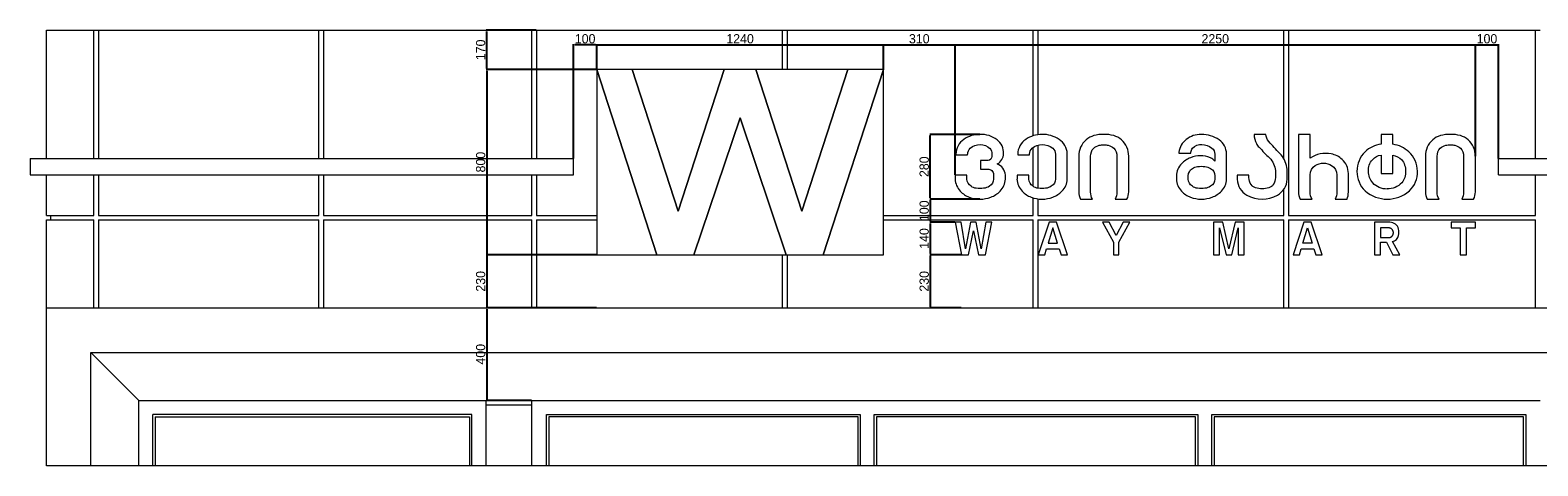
# Model space of a CAD drawing. Header units: feet. Extents: x 1702076 to 2088321, y 4853006 to 4922488.
# Tile 21 of 25: x 1870842 to 1877362, y 4891434 to 4893316. Entities that reach past the tile are written whole.
import ezdxf

# ---------------------------------------------------------------- set-up
doc = ezdxf.new("R2010")
doc.units = ezdxf.units.FT
doc.header["$MEASUREMENT"] = 0
doc.header["$PDMODE"] = 98
doc.header["$PDSIZE"] = 0.3
doc.dimstyles.new('ISO-25', dxfattribs={"dimscale": 15, "dimtxt": 20, "dimasz": 2.5, "dimexe": 1.25, "dimexo": 0.625, "dimgap": 3, "dimtad": 1, "dimdec": 0, "dimtxsty": 'Standard', "dimcen": 2.5, "dimadec": 0, "dimazin": 0, "dimtfac": 1, "dimtdec": 0, "dimtmove": 0, "dimatfit": 3, "dimfxl": 1.25, "dimarcsym": 0})

# ---------------------------------------------------------------- blocks, each defined once
blk = doc.blocks.new('*D5550')
at = {"color": 0, "lineweight": -2, "transparency": 16777216}
for p, q in [((1873292, 4893147.2), (1873292, 4893254.9)), ((1873297, 4893252.4), (1874527, 4893252.4)), ((1874532, 4893147.2), (1874532, 4893254.9))]:
    blk.add_line(p, q, dxfattribs=at)
at = {"color": 0, "lineweight": 5, "transparency": 16777216}
for points in [[(1873297, 4893253.3), (1873297, 4893251.6), (1873292, 4893252.4)], [(1874527, 4893253.3), (1874527, 4893251.6), (1874532, 4893252.4)]]:
    blk.add_solid(points, dxfattribs=at)
at = {"layer": 'Defpoints', "color": 0, "lineweight": 5, "transparency": 16777216}
for p in [(1874532, 4893252.4), (1873292, 4893146), (1874532, 4893146)]:
    blk.add_point(p, dxfattribs=at)
at = {"color": 0, "lineweight": 5, "transparency": 16777216, "insert": (1873912, 4893278.7), "char_height": 40, "attachment_point": 5}
blk.add_mtext('1240', dxfattribs=at)
blk = doc.blocks.new('*D5551')
at = {"color": 0, "lineweight": -2, "transparency": 16777216}
for p, q in [((1873290.7, 4893146), (1872814, 4893146)), ((1872816.5, 4893141), (1872816.5, 4892351)), ((1873290.7, 4892346), (1872814, 4892346))]:
    blk.add_line(p, q, dxfattribs=at)
at = {"color": 0, "lineweight": 5, "transparency": 16777216}
for points in [[(1872815.6, 4893141), (1872817.3, 4893141), (1872816.5, 4893146)], [(1872815.6, 4892351), (1872817.3, 4892351), (1872816.5, 4892346)]]:
    blk.add_solid(points, dxfattribs=at)
at = {"layer": 'Defpoints', "color": 0, "lineweight": 5, "transparency": 16777216}
for p in [(1873292, 4893146), (1872816.5, 4892346), (1873292, 4892346)]:
    blk.add_point(p, dxfattribs=at)
at = {"color": 0, "lineweight": 5, "transparency": 16777216, "insert": (1872790.2, 4892746), "char_height": 40, "attachment_point": 5, "rotation": 90}
blk.add_mtext('800', dxfattribs=at)
blk = doc.blocks.new('*D5552')
at = {"color": 0, "lineweight": -2, "transparency": 16777216}
for p, q in [((1873030.7, 4893316), (1872814, 4893316)), ((1872816.5, 4893151), (1872816.5, 4893311)), ((1873290.7, 4893146), (1872814, 4893146))]:
    blk.add_line(p, q, dxfattribs=at)
at = {"color": 0, "lineweight": 5, "transparency": 16777216}
for points in [[(1872815.6, 4893311), (1872817.3, 4893311), (1872816.5, 4893316)], [(1872815.6, 4893151), (1872817.3, 4893151), (1872816.5, 4893146)]]:
    blk.add_solid(points, dxfattribs=at)
at = {"layer": 'Defpoints', "color": 0, "lineweight": 5, "transparency": 16777216}
for p in [(1872816.5, 4893316), (1873032, 4893316), (1873292, 4893146)]:
    blk.add_point(p, dxfattribs=at)
at = {"color": 0, "lineweight": 5, "transparency": 16777216, "insert": (1872790.1, 4893231), "char_height": 40, "attachment_point": 5, "rotation": 90}
blk.add_mtext('170', dxfattribs=at)
blk = doc.blocks.new('*D5557')
at = {"color": 0, "lineweight": -2, "transparency": 16777216}
for p, q in [((1873290.7, 4892346), (1872814, 4892346)), ((1872816.5, 4892341), (1872816.5, 4892121)), ((1873290.7, 4892116), (1872814, 4892116))]:
    blk.add_line(p, q, dxfattribs=at)
at = {"color": 0, "lineweight": 5, "transparency": 16777216}
for points in [[(1872815.6, 4892341), (1872817.3, 4892341), (1872816.5, 4892346)], [(1872815.6, 4892121), (1872817.3, 4892121), (1872816.5, 4892116)]]:
    blk.add_solid(points, dxfattribs=at)
at = {"layer": 'Defpoints', "color": 0, "lineweight": 5, "transparency": 16777216}
for p in [(1873292, 4892346), (1872816.5, 4892116), (1873292, 4892116)]:
    blk.add_point(p, dxfattribs=at)
at = {"color": 0, "lineweight": 5, "transparency": 16777216, "insert": (1872790.2, 4892231), "char_height": 40, "attachment_point": 5, "rotation": 90}
blk.add_mtext('230', dxfattribs=at)
blk = doc.blocks.new('*D5558')
at = {"color": 0, "lineweight": -2, "transparency": 16777216}
for p, q in [((1873290.7, 4892116), (1872814, 4892116)), ((1872816.5, 4892111), (1872816.5, 4891721)), ((1873010.7, 4891716), (1872814, 4891716))]:
    blk.add_line(p, q, dxfattribs=at)
at = {"color": 0, "lineweight": 5, "transparency": 16777216}
for points in [[(1872815.6, 4892111), (1872817.3, 4892111), (1872816.5, 4892116)], [(1872815.6, 4891721), (1872817.3, 4891721), (1872816.5, 4891716)]]:
    blk.add_solid(points, dxfattribs=at)
at = {"layer": 'Defpoints', "color": 0, "lineweight": 5, "transparency": 16777216}
for p in [(1873292, 4892116), (1872816.5, 4891716), (1873012, 4891716)]:
    blk.add_point(p, dxfattribs=at)
at = {"color": 0, "lineweight": 5, "transparency": 16777216, "insert": (1872790.2, 4891916), "char_height": 40, "attachment_point": 5, "rotation": 90}
blk.add_mtext('400', dxfattribs=at)
blk = doc.blocks.new('*D5559')
at = {"color": 0, "lineweight": -2, "transparency": 16777216}
for p, q in [((1874532, 4893147.2), (1874532, 4893254.9)), ((1874537, 4893252.4), (1874837, 4893252.4)), ((1874842, 4892691.5), (1874842, 4893254.9))]:
    blk.add_line(p, q, dxfattribs=at)
at = {"color": 0, "lineweight": 5, "transparency": 16777216}
for points in [[(1874537, 4893253.3), (1874537, 4893251.6), (1874532, 4893252.4)], [(1874837, 4893253.3), (1874837, 4893251.6), (1874842, 4893252.4)]]:
    blk.add_solid(points, dxfattribs=at)
at = {"layer": 'Defpoints', "color": 0, "lineweight": 5, "transparency": 16777216}
for p in [(1874842, 4893252.4), (1874532, 4893146), (1874842, 4892690.2)]:
    blk.add_point(p, dxfattribs=at)
at = {"color": 0, "lineweight": 5, "transparency": 16777216, "insert": (1874687, 4893278.7), "char_height": 40, "attachment_point": 5}
blk.add_mtext('310', dxfattribs=at)
blk = doc.blocks.new('*D5560')
at = {"color": 0, "lineweight": -2, "transparency": 16777216}
for p, q in [((1874842, 4892691.5), (1874842, 4893254.9)), ((1874847, 4893252.4), (1877087, 4893252.4)), ((1877092, 4892772.3), (1877092, 4893254.9))]:
    blk.add_line(p, q, dxfattribs=at)
at = {"color": 0, "lineweight": 5, "transparency": 16777216}
for points in [[(1874847, 4893253.3), (1874847, 4893251.6), (1874842, 4893252.4)], [(1877087, 4893253.3), (1877087, 4893251.6), (1877092, 4893252.4)]]:
    blk.add_solid(points, dxfattribs=at)
at = {"layer": 'Defpoints', "color": 0, "lineweight": 5, "transparency": 16777216}
for p in [(1877092, 4893252.4), (1877092, 4892771.1), (1874842, 4892690.2)]:
    blk.add_point(p, dxfattribs=at)
at = {"color": 0, "lineweight": 5, "transparency": 16777216, "insert": (1875967, 4893278.7), "char_height": 40, "attachment_point": 5}
blk.add_mtext('2250', dxfattribs=at)
blk = doc.blocks.new('*D5561')
at = {"color": 0, "lineweight": -2, "transparency": 16777216}
for p, q in [((1877092, 4892772.3), (1877092, 4893254.9)), ((1877097, 4893252.4), (1877187, 4893252.4)), ((1877192, 4892762.2), (1877192, 4893254.9))]:
    blk.add_line(p, q, dxfattribs=at)
at = {"color": 0, "lineweight": 5, "transparency": 16777216}
for points in [[(1877097, 4893253.3), (1877097, 4893251.6), (1877092, 4893252.4)], [(1877187, 4893253.3), (1877187, 4893251.6), (1877192, 4893252.4)]]:
    blk.add_solid(points, dxfattribs=at)
at = {"layer": 'Defpoints', "color": 0, "lineweight": 5, "transparency": 16777216}
for p in [(1877192, 4893252.4), (1877092, 4892771.1), (1877192, 4892761)]:
    blk.add_point(p, dxfattribs=at)
at = {"color": 0, "lineweight": 5, "transparency": 16777216, "insert": (1877142, 4893278.7), "char_height": 40, "attachment_point": 5}
blk.add_mtext('100', dxfattribs=at)
blk = doc.blocks.new('*D5562')
at = {"color": 0, "lineweight": -2, "transparency": 16777216}
for p, q in [((1874948.9, 4892866), (1874732.1, 4892866)), ((1874734.6, 4892591), (1874734.6, 4892861)), ((1874948.6, 4892586), (1874732.1, 4892586))]:
    blk.add_line(p, q, dxfattribs=at)
at = {"color": 0, "lineweight": 5, "transparency": 16777216}
for points in [[(1874733.8, 4892861), (1874735.5, 4892861), (1874734.6, 4892866)], [(1874733.8, 4892591), (1874735.5, 4892591), (1874734.6, 4892586)]]:
    blk.add_solid(points, dxfattribs=at)
at = {"layer": 'Defpoints', "color": 0, "lineweight": 5, "transparency": 16777216}
for p in [(1874734.6, 4892866), (1874950.1, 4892866), (1874949.9, 4892586)]:
    blk.add_point(p, dxfattribs=at)
at = {"color": 0, "lineweight": 5, "transparency": 16777216, "insert": (1874708.4, 4892726), "char_height": 40, "attachment_point": 5, "rotation": 90}
blk.add_mtext('280', dxfattribs=at)
blk = doc.blocks.new('*D5554')
at = {"color": 0, "lineweight": -2, "transparency": 16777216}
for p, q in [((1874948.6, 4892586), (1874732.1, 4892586)), ((1874734.6, 4892581), (1874734.6, 4892491)), ((1874840.7, 4892486), (1874732.1, 4892486))]:
    blk.add_line(p, q, dxfattribs=at)
at = {"color": 0, "lineweight": 5, "transparency": 16777216}
for points in [[(1874733.8, 4892581), (1874735.5, 4892581), (1874734.6, 4892586)], [(1874733.8, 4892491), (1874735.5, 4892491), (1874734.6, 4892486)]]:
    blk.add_solid(points, dxfattribs=at)
at = {"layer": 'Defpoints', "color": 0, "lineweight": 5, "transparency": 16777216}
for p in [(1874949.9, 4892586), (1874734.6, 4892486), (1874842, 4892486)]:
    blk.add_point(p, dxfattribs=at)
at = {"color": 0, "lineweight": 5, "transparency": 16777216, "insert": (1874708.4, 4892536), "char_height": 40, "attachment_point": 5, "rotation": 90}
blk.add_mtext('100', dxfattribs=at)
blk = doc.blocks.new('*D5555')
at = {"color": 0, "lineweight": -2, "transparency": 16777216}
for p, q in [((1874840.7, 4892486), (1874732.1, 4892486)), ((1874734.6, 4892481), (1874734.6, 4892351)), ((1874868.1, 4892346), (1874732.1, 4892346))]:
    blk.add_line(p, q, dxfattribs=at)
at = {"color": 0, "lineweight": 5, "transparency": 16777216}
for points in [[(1874733.8, 4892481), (1874735.5, 4892481), (1874734.6, 4892486)], [(1874733.8, 4892351), (1874735.5, 4892351), (1874734.6, 4892346)]]:
    blk.add_solid(points, dxfattribs=at)
at = {"layer": 'Defpoints', "color": 0, "lineweight": 5, "transparency": 16777216}
for p in [(1874842, 4892486), (1874734.6, 4892346), (1874869.4, 4892346)]:
    blk.add_point(p, dxfattribs=at)
at = {"color": 0, "lineweight": 5, "transparency": 16777216, "insert": (1874708.4, 4892416), "char_height": 40, "attachment_point": 5, "rotation": 90}
blk.add_mtext('140', dxfattribs=at)
blk = doc.blocks.new('*D5556')
at = {"color": 0, "lineweight": -2, "transparency": 16777216}
for p, q in [((1874868.1, 4892346), (1874732.1, 4892346)), ((1874734.6, 4892341), (1874734.6, 4892121)), ((1874868.1, 4892116), (1874732.1, 4892116))]:
    blk.add_line(p, q, dxfattribs=at)
at = {"color": 0, "lineweight": 5, "transparency": 16777216}
for points in [[(1874733.8, 4892341), (1874735.5, 4892341), (1874734.6, 4892346)], [(1874733.8, 4892121), (1874735.5, 4892121), (1874734.6, 4892116)]]:
    blk.add_solid(points, dxfattribs=at)
at = {"layer": 'Defpoints', "color": 0, "lineweight": 5, "transparency": 16777216}
for p in [(1874869.4, 4892346), (1874734.6, 4892116), (1874869.4, 4892116)]:
    blk.add_point(p, dxfattribs=at)
at = {"color": 0, "lineweight": 5, "transparency": 16777216, "insert": (1874708.4, 4892231), "char_height": 40, "attachment_point": 5, "rotation": 90}
blk.add_mtext('230', dxfattribs=at)
blk = doc.blocks.new('*D5553')
at = {"color": 0, "lineweight": -2, "transparency": 16777216}
for p, q in [((1873192, 4892762.2), (1873192, 4893254.9)), ((1873287, 4893252.4), (1873197, 4893252.4)), ((1873292, 4893147.2), (1873292, 4893254.9))]:
    blk.add_line(p, q, dxfattribs=at)
at = {"color": 0, "lineweight": 5, "transparency": 16777216}
for points in [[(1873197, 4893253.3), (1873197, 4893251.6), (1873192, 4893252.4)], [(1873287, 4893253.3), (1873287, 4893251.6), (1873292, 4893252.4)]]:
    blk.add_solid(points, dxfattribs=at)
at = {"layer": 'Defpoints', "color": 0, "lineweight": 5, "transparency": 16777216}
for p in [(1873192, 4893252.4), (1873292, 4893146), (1873192, 4892761)]:
    blk.add_point(p, dxfattribs=at)
at = {"color": 0, "lineweight": 5, "transparency": 16777216, "insert": (1873242, 4893278.7), "char_height": 40, "attachment_point": 5}
blk.add_mtext('100', dxfattribs=at)

msp = doc.modelspace()

# ---------------------------------------------------------------- linework, layer by layer
at = {"color": 0, "linetype": 'Continuous', "lineweight": 0, "extrusion": (0, 1, 0)}
for p, q in [((1870912, 4893316), (1871117, 4893316)), ((1870912, 4892761), (1870912, 4893316)), ((1871117, 4893316), (1871137, 4893316)), ((1871117, 4892761), (1871117, 4893316)), ((1871137, 4893316), (1871137, 4892761)), ((1871137, 4893316), (1872090.7, 4893316)), ((1872090.7, 4893316), (1872110.7, 4893316)), ((1872090.7, 4892761), (1872090.7, 4893316)), ((1872110.7, 4893316), (1872110.7, 4892761)), ((1872110.7, 4893316), (1873012, 4893316)), ((1873012, 4893316), (1873032, 4893316)), ((1873012, 4892761), (1873012, 4893316)), ((1873032, 4893316), (1873032, 4892761)), ((1873032, 4893316), (1874095.7, 4893316)), ((1874095.7, 4893316), (1874115.7, 4893316)), ((1874095.7, 4893146), (1874095.7, 4893316)), ((1874115.7, 4893316), (1874115.7, 4893146)), ((1874115.7, 4893316), (1875179.5, 4893316)), ((1875179.5, 4893316), (1875199.5, 4893316)), ((1875179.5, 4892859.9), (1875179.5, 4893316)), ((1875199.5, 4893316), (1875199.5, 4892864.6)), ((1875199.5, 4893316), (1876263.2, 4893316)), ((1876263.2, 4893316), (1876283.2, 4893316)), ((1876263.2, 4892760.9), (1876263.2, 4893316)), ((1876283.2, 4893316), (1877352, 4893316)), ((1876283.2, 4893316), (1876283.2, 4892516)), ((1877352, 4893316), (1877372, 4893316)), ((1877352, 4892761), (1877352, 4893316)), ((1873292, 4893146), (1873552, 4892346)), ((1873446, 4893146), (1873292, 4893146)), ((1873552, 4892346), (1873292, 4893146)), ((1873292, 4893146), (1873292, 4892346)), ((1873645, 4892534), (1873446, 4893146)), ((1873843.5, 4893146), (1873446, 4893146)), ((1873446, 4893146), (1873645, 4892534)), ((1873843.5, 4893146), (1873645, 4892534)), ((1873645, 4892534), (1873843.5, 4893146)), ((1873980.5, 4893146), (1873843.5, 4893146)), ((1874179, 4892534), (1873980.5, 4893146)), ((1874378, 4893146), (1873980.5, 4893146)), ((1873980.5, 4893146), (1874179, 4892534)), ((1874378, 4893146), (1874179, 4892534)), ((1874179, 4892534), (1874378, 4893146)), ((1874272, 4892346), (1874532, 4893146)), ((1874532, 4893146), (1874272, 4892346)), ((1874532, 4893146), (1874378, 4893146)), ((1874532, 4892346), (1874532, 4893146)), ((1873712, 4892346), (1873912, 4892938)), ((1873912, 4892938), (1873712, 4892346)), ((1873912, 4892938), (1874112, 4892346)), ((1874112, 4892346), (1873912, 4892938)), ((1875179.5, 4892641.3), (1875179.5, 4892809.4)), ((1875199.5, 4892819.2), (1875199.5, 4892633.1)), ((1876186.1, 4892866), (1876135.3, 4892866)), ((1876377.5, 4892866), (1876326.3, 4892866)), ((1876326.3, 4892866), (1876326.3, 4892617.6)), ((1876377.5, 4892762.7), (1876377.5, 4892866)), ((1876683.8, 4892866), (1876683.8, 4892823)), ((1876735, 4892866), (1876683.8, 4892866)), ((1876735, 4892823), (1876735, 4892866)), ((1870842, 4892761), (1873192, 4892761)), ((1870842, 4892761), (1870842, 4892691)), ((1873192, 4892691), (1873192, 4892761)), ((1874845.1, 4892780.8), (1874845.1, 4892777.2)), ((1874845.1, 4892777.2), (1874896.2, 4892777.2)), ((1874896.2, 4892777.2), (1874896.2, 4892780.8)), ((1874951.9, 4892753), (1874951.9, 4892715.7)), ((1874985.2, 4892753), (1874951.9, 4892753)), ((1875000.3, 4892780.8), (1875000.3, 4892770.3)), ((1875112.8, 4892780.8), (1875112.8, 4892777.2)), ((1875112.8, 4892777.2), (1875163.9, 4892777.2)), ((1875163.9, 4892777.2), (1875163.9, 4892780.8)), ((1875275.8, 4892780.8), (1875275.8, 4892672.8)), ((1875326.9, 4892672.8), (1875326.9, 4892781.9)), ((1875376.6, 4892771.1), (1875376.6, 4892617.6)), ((1875427.8, 4892616.7), (1875427.8, 4892771.1)), ((1875541.8, 4892771.1), (1875541.8, 4892616.7)), ((1875593, 4892617.6), (1875593, 4892771.1)), ((1875809.9, 4892788.7), (1875809.9, 4892785.2)), ((1875809.9, 4892785.2), (1875861, 4892785.2)), ((1875861, 4892785.2), (1875861, 4892788.7)), ((1875965, 4892780.8), (1875965, 4892750.5)), ((1876016.1, 4892672.8), (1876016.1, 4892781.9)), ((1876683.8, 4892776.7), (1876683.8, 4892697)), ((1876735, 4892697), (1876735, 4892776.4)), ((1876875.6, 4892771.1), (1876875.6, 4892617.6)), ((1876926.8, 4892616.7), (1876926.8, 4892771.1)), ((1877040.8, 4892771.1), (1877040.8, 4892616.7)), ((1877092, 4892617.6), (1877092, 4892771.1)), ((1877192, 4892691), (1877192, 4892761)), ((1877192, 4892761), (1877812, 4892761)), ((1870842, 4892691), (1873192, 4892691)), ((1870912, 4892516), (1870912, 4892691)), ((1871117, 4892516), (1871117, 4892691)), ((1871137, 4892691), (1871137, 4892516)), ((1872090.7, 4892516), (1872090.7, 4892691)), ((1872110.7, 4892691), (1872110.7, 4892516)), ((1873012, 4892516), (1873012, 4892691)), ((1873032, 4892691), (1873032, 4892516)), ((1874842, 4892690.2), (1874842, 4892672.8)), ((1874893.1, 4892690.2), (1874842, 4892690.2)), ((1874893.1, 4892672.8), (1874893.1, 4892690.2)), ((1874951.9, 4892715.7), (1874982.4, 4892715.7)), ((1875008.1, 4892691.6), (1875008.1, 4892672.8)), ((1875059.3, 4892672.8), (1875059.3, 4892690.1)), ((1875109.6, 4892690.2), (1875109.6, 4892672.8)), ((1875160.7, 4892690.2), (1875109.6, 4892690.2)), ((1875160.7, 4892672.8), (1875160.7, 4892690.2)), ((1875798.8, 4892686.8), (1875798.8, 4892672.8)), ((1875849.9, 4892672.8), (1875849.9, 4892686.8)), ((1875965, 4892686.8), (1875965, 4892672.8)), ((1876112.7, 4892689.9), (1876061.9, 4892689.9)), ((1876061.9, 4892689.9), (1876061.9, 4892672.2)), ((1876112.7, 4892678.9), (1876112.7, 4892689.9)), ((1876227.3, 4892709.7), (1876227.3, 4892678.9)), ((1876278.1, 4892672.2), (1876278.1, 4892714.9)), ((1876377.5, 4892616.7), (1876377.5, 4892691)), ((1876492.8, 4892691), (1876492.8, 4892616.7)), ((1876542.5, 4892616.7), (1876542.5, 4892697.1)), ((1876683.8, 4892697), (1876735, 4892697)), ((1877192, 4892691), (1877812, 4892691)), ((1877352, 4892516), (1877352, 4892691)), ((1876263.2, 4892516), (1876263.2, 4892628.3)), ((1875179.5, 4892516), (1875179.5, 4892591.7)), ((1875199.5, 4892587.2), (1875199.5, 4892516)), ((1875384.6, 4892586), (1875435.7, 4892586)), ((1875533.9, 4892586), (1875585, 4892586)), ((1876334.3, 4892586), (1876385.4, 4892586)), ((1876485.8, 4892586), (1876537, 4892586)), ((1876883.6, 4892586), (1876934.7, 4892586)), ((1877032.9, 4892586), (1877084, 4892586)), ((1870912, 4892516), (1871117, 4892516)), ((1870912, 4892496), (1871117, 4892496)), ((1870912, 4892116), (1870912, 4892496)), ((1870932, 4892496), (1870932, 4892516)), ((1871117, 4892116), (1871117, 4892496)), ((1871137, 4892516), (1872090.7, 4892516)), ((1871137, 4892496), (1872090.7, 4892496)), ((1871137, 4892496), (1871137, 4892116)), ((1872090.7, 4892116), (1872090.7, 4892496)), ((1872110.7, 4892516), (1873012, 4892516)), ((1872110.7, 4892496), (1873012, 4892496)), ((1872110.7, 4892496), (1872110.7, 4892116)), ((1873012, 4892116), (1873012, 4892496)), ((1873032, 4892516), (1873292, 4892516)), ((1873032, 4892496), (1873032, 4892116)), ((1873032, 4892496), (1873292, 4892496)), ((1874532, 4892516), (1875179.5, 4892516)), ((1874532, 4892496), (1875179.5, 4892496)), ((1874867.6, 4892486), (1874842, 4892486)), ((1874842, 4892486), (1874869.4, 4892346)), ((1874887, 4892372), (1874867.6, 4892486)), ((1874909.1, 4892486), (1874887, 4892372)), ((1874933.1, 4892486), (1874909.1, 4892486)), ((1874955.2, 4892372), (1874933.1, 4892486)), ((1874974.6, 4892486), (1874955.2, 4892372)), ((1874972.8, 4892346), (1875000.2, 4892486)), ((1875000.2, 4892486), (1874974.6, 4892486)), ((1875179.5, 4892116), (1875179.5, 4892496)), ((1875199.5, 4892516), (1876263.2, 4892516)), ((1875199.5, 4892496), (1875199.5, 4892116)), ((1875199.5, 4892496), (1876263.2, 4892496)), ((1875248.4, 4892486), (1875201.8, 4892346)), ((1875280.9, 4892486), (1875248.4, 4892486)), ((1875327.6, 4892346), (1875280.9, 4892486)), ((1875479.3, 4892486), (1875527, 4892400.8)), ((1875508.2, 4892486), (1875479.3, 4892486)), ((1875538.4, 4892428.7), (1875508.2, 4892486)), ((1875568.7, 4892486), (1875538.4, 4892428.7)), ((1875549.8, 4892400.8), (1875597.6, 4892486)), ((1875597.6, 4892486), (1875568.7, 4892486)), ((1875959.8, 4892486), (1875959.8, 4892346)), ((1875999.9, 4892486), (1875959.8, 4892486)), ((1876026.1, 4892372), (1875999.9, 4892486)), ((1876052.4, 4892486), (1876026.1, 4892372)), ((1876092.4, 4892486), (1876052.4, 4892486)), ((1876092.4, 4892346), (1876092.4, 4892486)), ((1876263.2, 4892116), (1876263.2, 4892496)), ((1876283.2, 4892516), (1877352, 4892516)), ((1876283.2, 4892496), (1876283.2, 4892116)), ((1876283.2, 4892496), (1877352, 4892496)), ((1876349.9, 4892486), (1876303.3, 4892346)), ((1876382.4, 4892486), (1876349.9, 4892486)), ((1876429.1, 4892346), (1876382.4, 4892486)), ((1876722.4, 4892486), (1876655.7, 4892486)), ((1876655.7, 4892486), (1876655.7, 4892346)), ((1877092, 4892486), (1876986.7, 4892486)), ((1876986.7, 4892486), (1876986.7, 4892462.1)), ((1877092, 4892462.1), (1877092, 4892486)), ((1877352, 4892116), (1877352, 4892496)), ((1874899.6, 4892346), (1874921.1, 4892448.5)), ((1874921.1, 4892448.5), (1874942.6, 4892346)), ((1875264.7, 4892462.1), (1875244.5, 4892395.9)), ((1875284.8, 4892395.9), (1875264.7, 4892462.1)), ((1875985.8, 4892462.1), (1876013.5, 4892346)), ((1875985.8, 4892346), (1875985.8, 4892462.1)), ((1876038.7, 4892346), (1876066.4, 4892462.1)), ((1876066.4, 4892462.1), (1876066.4, 4892346)), ((1876346, 4892395.9), (1876366.2, 4892462.1)), ((1876366.2, 4892462.1), (1876386.3, 4892395.9)), ((1876681.9, 4892462.1), (1876681.9, 4892419.7)), ((1876986.7, 4892462.1), (1877025.7, 4892462.1)), ((1877025.7, 4892462.1), (1877025.7, 4892346)), ((1877053, 4892346), (1877053, 4892462.1)), ((1877053, 4892462.1), (1877092, 4892462.1)), ((1875229.4, 4892346), (1875237.3, 4892372)), ((1875237.3, 4892372), (1875292.1, 4892372)), ((1875244.5, 4892395.9), (1875284.8, 4892395.9)), ((1875292.1, 4892372), (1875300, 4892346)), ((1875527, 4892400.8), (1875527, 4892346)), ((1875549.8, 4892346), (1875549.8, 4892400.8)), ((1876330.9, 4892346), (1876338.8, 4892372)), ((1876338.8, 4892372), (1876393.6, 4892372)), ((1876386.3, 4892395.9), (1876346, 4892395.9)), ((1876393.6, 4892372), (1876401.5, 4892346)), ((1876681.9, 4892346), (1876681.9, 4892400.1)), ((1876681.9, 4892400.1), (1876707.2, 4892400.1)), ((1876707.2, 4892400.1), (1876735.2, 4892346)), ((1876765.7, 4892346), (1876733.5, 4892402.6)), ((1873292, 4892346), (1873552, 4892346)), ((1873552, 4892346), (1873712, 4892346)), ((1873712, 4892346), (1874112, 4892346)), ((1874095.7, 4892116), (1874095.7, 4892346)), ((1874112, 4892346), (1874272, 4892346)), ((1874115.7, 4892346), (1874115.7, 4892116)), ((1874272, 4892346), (1874532, 4892346)), ((1874869.4, 4892346), (1874899.6, 4892346)), ((1874942.6, 4892346), (1874972.8, 4892346)), ((1875201.8, 4892346), (1875229.4, 4892346)), ((1875300, 4892346), (1875327.6, 4892346)), ((1875527, 4892346), (1875549.8, 4892346)), ((1875959.8, 4892346), (1875985.8, 4892346)), ((1876013.5, 4892346), (1876038.7, 4892346)), ((1876066.4, 4892346), (1876092.4, 4892346)), ((1876303.3, 4892346), (1876330.9, 4892346)), ((1876401.5, 4892346), (1876429.1, 4892346)), ((1876655.7, 4892346), (1876681.9, 4892346)), ((1876735.2, 4892346), (1876765.7, 4892346)), ((1877025.7, 4892346), (1877053, 4892346)), ((1870912, 4891434), (1870912, 4892116)), ((1870912, 4892116), (1877772, 4892116)), ((1871104.1, 4891434), (1871104.1, 4891923.8)), ((1871104.1, 4891923.8), (1877579.8, 4891923.8)), ((1871312, 4891716), (1871104.1, 4891923.8)), ((1871312, 4891434), (1871312, 4891716)), ((1871312, 4891716), (1877372, 4891716)), ((1872812, 4891716), (1872812, 4891696)), ((1872812, 4891716), (1872812, 4891696)), ((1872812, 4891696), (1872812, 4891434)), ((1873012, 4891696), (1872812, 4891696)), ((1873012, 4891696), (1873012, 4891716)), ((1873012, 4891434), (1873012, 4891696)), ((1872752, 4891656), (1871372, 4891656)), ((1871372, 4891434), (1871372, 4891656)), ((1871382, 4891646), (1872742, 4891646)), ((1871382, 4891646), (1871382, 4891434)), ((1872742, 4891646), (1872742, 4891434)), ((1872752, 4891434), (1872752, 4891656)), ((1873074.5, 4891656), (1874432, 4891656)), ((1873074.5, 4891434), (1873074.5, 4891656)), ((1874422, 4891646), (1873084.5, 4891646)), ((1873084.5, 4891646), (1873084.5, 4891434)), ((1874422, 4891434), (1874422, 4891646)), ((1874432, 4891656), (1874432, 4891434)), ((1874492, 4891434), (1874492, 4891656)), ((1874492, 4891656), (1875892, 4891656)), ((1874502, 4891646), (1874502, 4891434)), ((1875882, 4891646), (1874502, 4891646)), ((1875882, 4891434), (1875882, 4891646)), ((1875892, 4891656), (1875892, 4891434)), ((1875952, 4891656), (1877309.5, 4891656)), ((1875952, 4891434), (1875952, 4891656)), ((1877299.5, 4891646), (1875962, 4891646)), ((1875962, 4891646), (1875962, 4891434)), ((1877299.5, 4891434), (1877299.5, 4891646)), ((1877309.5, 4891656), (1877309.5, 4891434))]:
    msp.add_line(p, q, dxfattribs=at)
at = {"color": 0, "linetype": 'Continuous', "lineweight": 0}
msp.add_lwpolyline([(1877812, 4893316), (1877812, 4891434), (1870912, 4891434)], dxfattribs=at)
for centre, radius, start, end in [((1874922.4, 4892779.8), 77.3, 123.80888, 179.25856), ((1874950.7, 4892739.3), 126.7, 90.25222, 124.26271), ((1874953.5, 4892750.8), 115.2, 52.83896, 91.67541), ((1874980.3, 4892785.8), 71.2, 357.29082, 53.03872), ((1875190.1, 4892779.8), 77.3, 123.80888, 179.25856), ((1875218.4, 4892739.3), 126.7, 90.25222, 124.26271), ((1875218.4, 4892731.4), 134.6, 56.79489, 90.25222), ((1875249.9, 4892779.5), 77, 1.75202, 56.79489), ((1875470.3, 4892772.3), 93.6, 131.40012, 180.73681), ((1875467.3, 4892773.6), 90.7, 106.5035, 130.57044), ((1875484.4, 4892693.7), 172.3, 89.88154, 104.41665), ((1875485.2, 4892693.7), 172.3, 75.58335, 90.11846), ((1875502.3, 4892773.6), 90.7, 49.42956, 73.4965), ((1875499.3, 4892772.3), 93.6, 359.26319, 48.59988), ((1875890.7, 4892779), 81.4, 127.78008, 173.15203), ((1875905.7, 4892761.7), 104.2, 89.29558, 128.45583), ((1875908, 4892731.6), 134.3, 55.88656, 90.42944), ((1875936.9, 4892778.6), 79.3, 2.38344, 54.14399), ((1876214.3, 4892863.8), 79, 178.40989, 208.71003), ((1876212.4, 4892863.1), 77.1, 208.9002, 223.50134), ((1877820.9, 4894389.5), 2294.5, 223.50134, 225.11207), ((1876695.9, 4892707.9), 115.8, 95.99832, 134.36672), ((1876717.6, 4892696.5), 127.6, 47.4812, 82.15791), ((1876969.3, 4892772.3), 93.6, 131.40012, 180.73681), ((1876966.3, 4892773.6), 90.7, 106.5035, 130.57044), ((1876983.4, 4892693.7), 172.3, 89.88154, 104.41665), ((1876984.2, 4892693.7), 172.3, 75.58335, 90.11846), ((1877001.3, 4892773.6), 90.7, 49.42956, 73.4965), ((1876998.3, 4892772.3), 93.6, 359.26319, 48.59988), ((1874999.9, 4892783.6), 51.6, 298.49367, 358.6635), ((1875879.2, 4892683.4), 80.5, 136.03951, 177.61404), ((1875898.4, 4892664.9), 107.1, 111.10819, 136.03951), ((1875902.9, 4892663.5), 110.1, 66.93488, 113.06512), ((1875926.2, 4892719), 50, 39.13587, 66.57873), ((1876162, 4892702.8), 116.7, 39.44197, 44.39287), ((1876162, 4892702.8), 116.7, 5.93238, 39.44197), ((1876444.8, 4892665.9), 118, 78.44618, 124.82171), ((1876448.4, 4892683.3), 100.2, 48.00317, 78.44618), ((1876460.8, 4892697.1), 81.7, 0, 48.00317), ((1876697.7, 4892706.1), 118.2, 134.36672, 225.63328), ((1876725.2, 4892704.8), 116.4, 314.36672, 47.4812), ((1875004.5, 4892687.2), 54.9, 3.01837, 68.6406), ((1874922.4, 4892676.1), 80.5, 182.38596, 223.96049), ((1874941.5, 4892694.6), 107.1, 223.96049, 248.89181), ((1874954.7, 4892703.8), 116.9, 291.10819, 314.4244), ((1874983.3, 4892674.6), 76, 314.4244, 358.66419), ((1875190, 4892676.1), 80.5, 182.38596, 223.96049), ((1875209.2, 4892694.6), 107.1, 223.96049, 248.89181), ((1875222.3, 4892703.8), 116.9, 291.10819, 314.4244), ((1875250.9, 4892674.6), 76, 314.4244, 358.66419), ((1875452, 4892619.7), 75.4, 181.63233, 206.56312), ((1875517.6, 4892619.7), 75.4, 333.43688, 358.36767), ((1875879.2, 4892676.1), 80.5, 182.38596, 223.96049), ((1875898.4, 4892694.6), 107.1, 223.96049, 248.89181), ((1875911.5, 4892703.8), 116.9, 291.10819, 314.4244), ((1875940.1, 4892674.6), 76, 314.4244, 358.66419), ((1876144.1, 4892674.9), 82.3, 181.93395, 240.80546), ((1876194.7, 4892675.9), 83.5, 299.19454, 357.40305), ((1876393.2, 4892617.6), 66.9, 180, 208.19545), ((1876462, 4892615.2), 80.5, 338.69091, 1.01924), ((1876710.8, 4892732.6), 146.6, 229.21317, 310.78683), ((1876951, 4892619.7), 75.4, 181.63233, 206.56312), ((1877016.6, 4892619.7), 75.4, 333.43688, 358.36767), ((1874949.9, 4892716.2), 130.2, 248.89181, 291.10819), ((1875217.5, 4892716.2), 130.2, 248.89181, 291.10819), ((1875906.7, 4892716.2), 130.2, 248.89181, 291.10819), ((1876169.7, 4892720.7), 134.7, 240.80546, 299.19454), ((1876722.4, 4892447.4), 38.5, 14.3807, 90), ((1876724.5, 4892437.8), 36.3, 284.3807, 345.6193), ((1876704.7, 4892442.9), 56.8, 345.6193, 14.3807)]:
    msp.add_arc(centre, radius, start, end, dxfattribs=at)
at = {"color": 0, "linetype": 'Continuous', "lineweight": 0, "extrusion": (0, 0, -1)}
for centre, radius, start, end in [((-1874929.9, 4892780.8), 33.6, 0, 48.57767), ((-1874949.2, 4892758.9), 62.8, 48.57767, 90.87936), ((-1874952.5, 4892765.1), 56.6, 87.59234, 134.43333), ((-1874963.5, 4892782.5), 36.9, 141.22618, 182.64423), ((-1875197.5, 4892780.8), 33.6, 0, 48.57767), ((-1875216.8, 4892758.9), 62.8, 48.57767, 90.87936), ((-1875220.2, 4892751), 70.8, 88.074, 128.21733), ((-1875240, 4892780), 35.8, 131.98189, 178.75668), ((-1875476.4, 4892772.5), 48.6, 358.31682, 43.6773), ((-1875474.9, 4892771.8), 48, 45.43767, 78.20244), ((-1875484, 4892720), 100.7, 79.18998, 90.46475), ((-1875485.6, 4892720), 100.7, 89.53525, 100.81002), ((-1875494.7, 4892771.8), 48, 101.79756, 134.56233), ((-1875493.2, 4892772.5), 48.6, 136.3227, 181.68318), ((-1875894.4, 4892784.5), 33.6, 7.17476, 41.06252), ((-1875905.3, 4892772), 50.1, 43.66949, 94.69714), ((-1875909.4, 4892754.4), 67.6, 89.97696, 129.37615), ((-1875932.7, 4892781), 32.3, 127.37882, 180.41676), ((-1876234.3, 4892866.8), 48.2, 318.39594, 359.0027), ((-1877346.2, 4893862.2), 1540.5, 315.60713, 318.1715), ((-1876975.4, 4892772.5), 48.6, 358.31682, 43.6773), ((-1876973.9, 4892771.8), 48, 45.43767, 78.20244), ((-1876983, 4892720), 100.7, 79.18998, 90.46475), ((-1876984.6, 4892720), 100.7, 89.53525, 100.81002), ((-1876993.7, 4892771.8), 48, 101.79756, 134.56233), ((-1876992.2, 4892772.5), 48.6, 136.3227, 181.68318), ((-1874983.3, 4892769.9), 16.9, 178.68096, 263.82527), ((-1876139, 4892701.1), 88.7, 134.88793, 174.37909), ((-1876434.9, 4892676.5), 65.3, 57.36923, 122.63077), ((-1876697.7, 4892710.1), 68.6, 356.85085, 42.50862), ((-1876694, 4892714.8), 62.7, 41.61473, 80.688), ((-1876717.6, 4892696.5), 81.8, 102.30031, 132.5188), ((-1876715.1, 4892708.9), 75, 140.36854, 181.59798), ((-1874984, 4892691.6), 24.2, 86.17582, 179.86542), ((-1875886.8, 4892686.1), 36.9, 1.07108, 59.35767), ((-1875896.9, 4892677.8), 49.4, 54.24111, 82.55295), ((-1875906.3, 4892637), 91.1, 80.00598, 99.99402), ((-1875915.6, 4892669), 58.1, 96.43092, 122.78614), ((-1875931.4, 4892688.1), 33.6, 117.78562, 182.26974), ((-1876173.7, 4892681.8), 61, 327.25135, 357.2194), ((-1876175, 4892678.9), 52.3, 180, 215.10505), ((-1876425.6, 4892691), 48.1, 0, 57.36923), ((-1876443.5, 4892690), 49.4, 122.63077, 178.78461), ((-1876710.2, 4892707.6), 81, 320.50477, 359.0943), ((-1876709.2, 4892705.2), 80.8, 178.82251, 217.14053), ((-1874930, 4892673.5), 36.9, 300.64233, 358.92892), ((-1874940, 4892681.8), 49.4, 277.44705, 305.75889), ((-1874949.5, 4892722.5), 91.1, 260.00598, 279.99402), ((-1874958.7, 4892690.6), 58.1, 237.21386, 263.56908), ((-1874974.5, 4892671.5), 33.6, 177.73026, 242.21438), ((-1875197.7, 4892673.5), 36.9, 300.64233, 358.92892), ((-1875207.7, 4892681.8), 49.4, 277.44705, 305.75889), ((-1875217.1, 4892722.5), 91.1, 260.00598, 279.99402), ((-1875226.4, 4892690.6), 58.1, 237.21386, 263.56908), ((-1875242.2, 4892671.5), 33.6, 177.73026, 242.21438), ((-1875491, 4892616.6), 63.3, 330.99651, 0.0133), ((-1875478.6, 4892616.6), 63.3, 179.9867, 209.00349), ((-1875886.8, 4892673.5), 36.9, 300.64233, 358.92892), ((-1875896.9, 4892681.8), 49.4, 277.44705, 305.75889), ((-1875906.3, 4892722.5), 91.1, 260.00598, 279.99402), ((-1875915.6, 4892690.6), 58.1, 237.21386, 263.56908), ((-1875931.4, 4892671.5), 33.6, 177.73026, 242.21438), ((-1876150.9, 4892667.2), 34, 288.0505, 327.25135), ((-1876169.6, 4892724.7), 94.5, 251.9495, 288.0505), ((-1876187.4, 4892670.1), 37.1, 215.10505, 251.9495), ((-1876440.7, 4892616.6), 63.3, 330.99651, 0.0133), ((-1876421.9, 4892616.7), 71, 180, 205.62271), ((-1876708.6, 4892713.5), 83.7, 268.48379, 316.68824), ((-1876710.9, 4892717.2), 87.3, 224.07584, 270.07954), ((-1876990, 4892616.6), 63.3, 330.99651, 0.0133), ((-1876977.6, 4892616.6), 63.3, 179.9867, 209.00349)]:
    msp.add_arc(centre, radius, start, end, dxfattribs=at)
at = {"color": 0, "linetype": 'Continuous', "lineweight": 0}
msp.add_rational_spline([(1876681.9, 4892419.7), (1876699, 4892419.7), (1876716, 4892419.7), (1876737.2, 4892419.7), (1876737.2, 4892440.9), (1876737.2, 4892462.1), (1876716, 4892462.1), (1876699, 4892462.1), (1876681.9, 4892462.1)], [1, 1, 1, 0.707106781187, 1, 0.707106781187, 1, 1, 1], degree=2, knots=[-5.141593, -5.141593, -5.141593, -4.141593, -4.141593, -2.570796, -2.570796, -1, -1, 0, 0, 0], dxfattribs=at)

# ---------------------------------------------------------------- dimensions: what is measured, and where the dimension line sits
at = {"color": 5, "lineweight": 5}
for base, p1, p2, override, picture, middle in [((1872816.5, 4893316), (1873292, 4893146), (1873032, 4893316), {"dimscale": 2, "dimtmove": 1}, '*D5552', (1872790.1, 4893231)), ((1872816.5, 4892346), (1873292, 4893146), (1873292, 4892346), {"dimscale": 2, "dimtmove": 1}, '*D5551', (1872790.2, 4892746)), ((1874734.6, 4892866), (1874949.9, 4892586), (1874950.1, 4892866), {"dimscale": 2, "dimtmove": 1}, '*D5562', (1874708.4, 4892726)), ((1874734.6, 4892486), (1874949.9, 4892586), (1874842, 4892486), {"dimscale": 2}, '*D5554', (1874708.4, 4892536)), ((1874734.6, 4892346), (1874842, 4892486), (1874869.4, 4892346), {"dimscale": 2}, '*D5555', (1874708.4, 4892416)), ((1872816.5, 4892116), (1873292, 4892346), (1873292, 4892116), {"dimscale": 2, "dimtmove": 1}, '*D5557', (1872790.2, 4892231)), ((1874734.6, 4892116), (1874869.4, 4892346), (1874869.4, 4892116), {"dimscale": 2, "dimtmove": 1}, '*D5556', (1874708.4, 4892231)), ((1872816.5, 4891716), (1873292, 4892116), (1873012, 4891716), {"dimscale": 2, "dimtmove": 1}, '*D5558', (1872790.2, 4891916))]:
    dim = msp.add_linear_dim(base=base, p1=p1, p2=p2, angle=90, dimstyle='ISO-25', override=override, dxfattribs=at)
    dim.commit()
    dim.dimension.update_dxf_attribs({"geometry": picture, "text_midpoint": middle})
for base, p1, p2, picture, middle in [((1873192, 4893252.4), (1873292, 4893146), (1873192, 4892761), '*D5553', (1873242, 4893278.7)), ((1874532, 4893252.4), (1873292, 4893146), (1874532, 4893146), '*D5550', (1873912, 4893278.7)), ((1874842, 4893252.4), (1874532, 4893146), (1874842, 4892690.2), '*D5559', (1874687, 4893278.7)), ((1877092, 4893252.4), (1874842, 4892690.2), (1877092, 4892771.1), '*D5560', (1875967, 4893278.7)), ((1877192, 4893252.4), (1877092, 4892771.1), (1877192, 4892761), '*D5561', (1877142, 4893278.7))]:
    dim = msp.add_linear_dim(base=base, p1=p1, p2=p2, dimstyle='ISO-25', override={"dimscale": 2, "dimtmove": 1}, dxfattribs=at)
    dim.commit()
    dim.dimension.update_dxf_attribs({"geometry": picture, "text_midpoint": middle})

doc.saveas('drawing.dxf')
